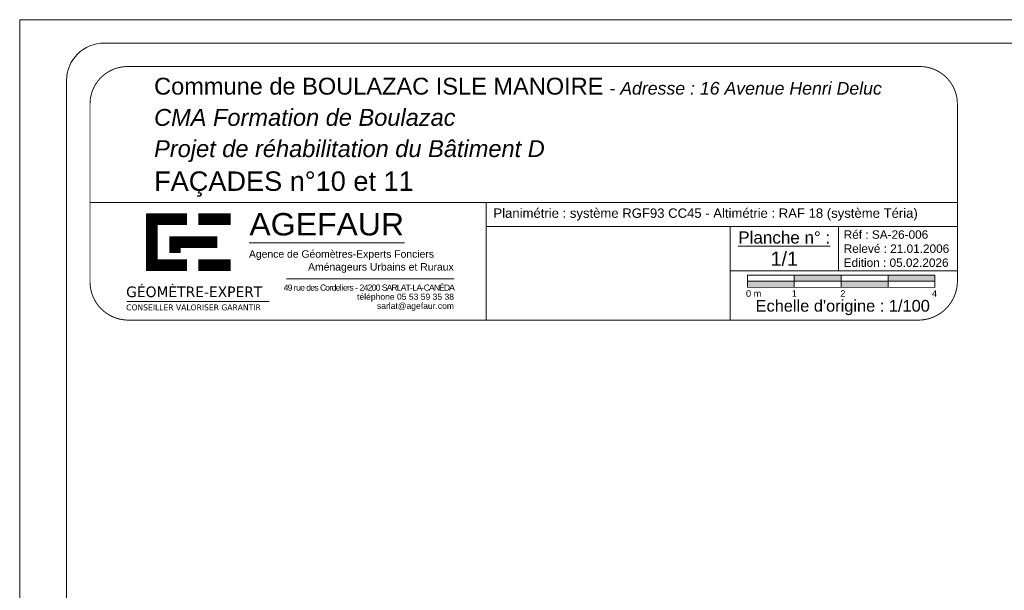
# Model space of a CAD drawing. Extents: x 1304067 to 1304684, y 94 to 123.
# Tile 29 of 57: x 1304289 to 1304310, y 111 to 123. Entities that reach past the tile are written whole.
import ezdxf

# ---------------------------------------------------------------- set-up
doc = ezdxf.new("R2010")
doc.units = 0
doc.header["$LTSCALE"] = 0.1
doc.layers.get('0').update_dxf_attribs({"lineweight": 9})
doc.layers.add('0_Cadre', color=7, linetype='Continuous', lineweight=9)
doc.styles.add('ARIAL', font='arial.ttf')
doc.styles.add('Arial Narrow', font='ARIALN.TTF')
doc.styles.add('TAHOMA', font='tahoma.ttf')
doc.styles.add('tnr', font='times.ttf')

# ---------------------------------------------------------------- blocks, each defined once
blk = doc.blocks.new('A$C2D5F2088')
at = {"layer": '0_Cadre', "true_color": 0xff001a}
for points in [[(10, -2.63), (10, -1.32), (0, -1.31), (0, -2.62)], [(10, 0), (10, -1.32), (20, -1.32), (20, -0.01)], [(20, -1.32), (20, -2.63), (30, -2.64), (30, -1.33)], [(40, -1.33), (40, -0.02), (30, -0.01), (30, -1.33)]]:
    blk.add_hatch(color=1, dxfattribs=at).paths.add_polyline_path(points)
at = {"color": 250, "true_color": 0x3d3d40}
for p, q in [((0, -2.62), (0, 0)), ((0, 0), (40, -0.02)), ((0, -2.62), (0, 0)), ((40, -2.64), (40, -0.02))]:
    blk.add_line(p, q, dxfattribs=at)
at = {"color": 250, "true_color": 0x3d3d40, "flags": 128}
for points in [[(0, -1.31), (40, -1.33)], [(10, 0), (10, -2.63)], [(20, -0.01), (20, -2.63)], [(30, -0.01), (30, -2.64)], [(0, -2.62), (40, -2.64)]]:
    blk.add_lwpolyline(points, dxfattribs=at)
at = {"insert": (-0.3, -3.24), "char_height": 1.4, "width": 41.289, "attachment_point": 1, "style": 'ARIAL'}
blk.add_mtext('0 m            1                 2                                  4', dxfattribs=at)
blk = doc.blocks.new('A$C0C1B66A4')
at = {"color": 250, "true_color": 0x3d3d40, "const_width": 2.7, "flags": 128}
for points in [[(20.97, 31.92), (20.97, 18.56)], [(29.16, 30.69), (19.63, 30.69)], [(26.37, 26.65), (26.37, 22.78)], [(25.02, 25.3), (36.27, 25.3)], [(19.63, 19.91), (29.16, 19.91)]]:
    blk.add_lwpolyline(points, dxfattribs=at)
at = {"color": 1, "true_color": 0xff001a, "const_width": 2.7, "flags": 128}
for points in [[(31.85, 30.69), (39.39, 30.69)], [(39.39, 19.91), (31.85, 19.91)]]:
    blk.add_lwpolyline(points, dxfattribs=at)
blk = doc.blocks.new('A$C78F97383')
at = {"layer": '0_Cadre', "flags": 128}
for points in [[(43.74, 25.16), (80.02, 25.16)], [(15.08, 11.44), (48.38, 11.44)]]:
    blk.add_lwpolyline(points, dxfattribs=at)
at = {"layer": '0_Cadre', "color": 1, "true_color": 0xff001a, "flags": 128}
blk.add_lwpolyline([(52.41, 16.74), (91.59, 16.74)], dxfattribs=at)
at = {"layer": '0_Cadre'}
blk.add_blockref('A$C0C1B66A4', (0, 0), dxfattribs=at)
at = {"layer": '0_Cadre', "color": 1, "true_color": 0xff001a, "style": 'Arial Narrow', "width": 1.25}
blk.add_text('AGEFAUR', height=5.225, rotation=359.972, dxfattribs=at).set_placement((43.75, 26.89))
at = {"layer": '0_Cadre', "color": 7, "style": 'TAHOMA', "width": 1.1}
for s, height, p in [('GÉOMÈTRE-EXPERT', 2.4898, (14.96, 12.45)), ('CONSEILLER VALORISER GARANTIR', 1.368, (14.96, 9.37))]:
    blk.add_text(s, height=height, dxfattribs=at).set_placement(p)
at = {"layer": '0_Cadre', "color": 7, "insert": (93.18, 23.41), "char_height": 1.7358, "width": 49.5204, "attachment_point": 3, "line_spacing_factor": 1.036967, "style": 'tnr'}
blk.add_mtext('\\pxql;{\\fArial|b0|i0|c0|p34;Agence de Géomètres-Experts Fonciers \\P\\pqc,t24;\\H1.0024x;                  Aménageurs Urbains et Ruraux}', dxfattribs=at)
at = {"layer": '0_Cadre', "color": 250, "true_color": 0x3d3d40, "insert": (91.59, 15.4), "char_height": 1.43, "width": 44.9209, "attachment_point": 3, "line_spacing_factor": 0.896, "style": 'ARIAL'}
blk.add_mtext('\\pxqr;{\\T0.81;49 rue des Cordeliers - 24200 SARLAT-LA-CANÉDA\\P}téléphone 05 53 59 35 38\\Psarlat@agefaur.com', dxfattribs=at)

msp = doc.modelspace()

# ---------------------------------------------------------------- linework, layer by layer
at = {"layer": '0_Cadre'}
for p, q in [((1304308.853, 119.419), (1304290.353, 119.419)), ((1304308.853, 118.905), (1304298.802, 118.905)), ((1304304.003, 116.91), (1304304.003, 118.905)), ((1304308.853, 117.962), (1304304.003, 117.962))]:
    msp.add_line(p, q, dxfattribs=at)
msp.add_lwpolyline([(1304288.853, 123.32), (1304330.853, 123.32), (1304330.853, 93.62), (1304288.853, 93.62)], close=True, dxfattribs=at)
msp.add_lwpolyline([(1304290.653, 94.12), (1304329.553, 94.12, 0.414214), (1304330.353, 94.92), (1304330.353, 122.02, 0.414214), (1304329.553, 122.82), (1304290.653, 122.82, 0.414214), (1304289.853, 122.02), (1304289.853, 94.92, 0.414214)], format="xyb", close=True, dxfattribs=at)
at = {"layer": '0_Cadre', "const_width": 0.02, "flags": 128}
msp.add_lwpolyline([(1304291.153, 116.91, -0.405457), (1304290.353, 117.72), (1304290.353, 121.52, -0.414214), (1304291.153, 122.32), (1304308.053, 122.32, -0.414214), (1304308.853, 121.52), (1304308.853, 117.72, -0.396754), (1304308.043, 116.91)], format="xyb", close=True, dxfattribs=at)
at = {"layer": '0_Cadre', "flags": 128}
msp.add_lwpolyline([(1304298.802, 119.419), (1304298.802, 116.91)], dxfattribs=at)
at = {"layer": '0_Cadre', "const_width": 0.02, "flags": 128}
msp.add_lwpolyline([(1304306.316, 117.962), (1304306.316, 118.905)], dxfattribs=at)

# ---------------------------------------------------------------- block references
at = {"layer": '0_Cadre'}
for name, p, xscale, yscale, zscale in [('A$C78F97383', (1304289.76, 116.264), 0.09123800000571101, 0.09123800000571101, 0.09123800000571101), ('A$C2D5F2088', (1304304.374, 117.872), 0.09999999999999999, 0.09999999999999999, 0.09999999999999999)]:
    msp.add_blockref(name, p, dxfattribs=dict(at, xscale=xscale, yscale=yscale, zscale=zscale))

# ---------------------------------------------------------------- texts
at = {"layer": '0_Cadre', "style": 'ARIAL'}
msp.add_text("Echelle d'origine : 1/100", height=0.25, rotation=360, dxfattribs=at).set_placement((1304304.549, 117.09))
at = {"layer": '0_Cadre', "insert": (1304291.72, 122.081), "char_height": 0.35991, "width": 16.26686, "attachment_point": 1, "rotation": 0, "line_spacing_factor": 1.110278, "style": 'ARIAL'}
msp.add_mtext('Commune de BOULAZAC ISLE MANOIRE{\\H0.1712x; \\H4.3819x; - \\fArial|b0|i1|c0|p34;\\H1.0005x;Adresse : 16 Avenue Henri Deluc\\P\\H1.3327x;CMA Formation de Boulazac \\H0.75037x;\\P\\H1.333x;Projet de réhabilitation du Bâtiment D\\P\\fArial|b0|i0|c0|p34;\\H1.15x;FAÇADES n°10 et 11}', dxfattribs=at)
at = {"layer": '0_Cadre', "rotation": 0, "style": 'ARIAL'}
for s, insert, char_height, width, attachment_point in [('  Planimétrie : système RGF93 CC45 - Altimétrie : RAF 18 (système Téria)', (1304298.802, 119.162), 0.2, 10.05122, 4), ('Réf : SA-26-006\\PRelevé : 21.01.2006\\PEdition : 05.02.2026', (1304306.428, 118.434), 0.18, 2.425, 4), ('{\\LPlanche n° :\\P\\H1.154x;\\l1/1}', (1304305.16, 118.434), 0.26, 2.31225, 5)]:
    msp.add_mtext(s, dxfattribs=dict(at, insert=insert, char_height=char_height, width=width, attachment_point=attachment_point))

doc.saveas('drawing.dxf')
